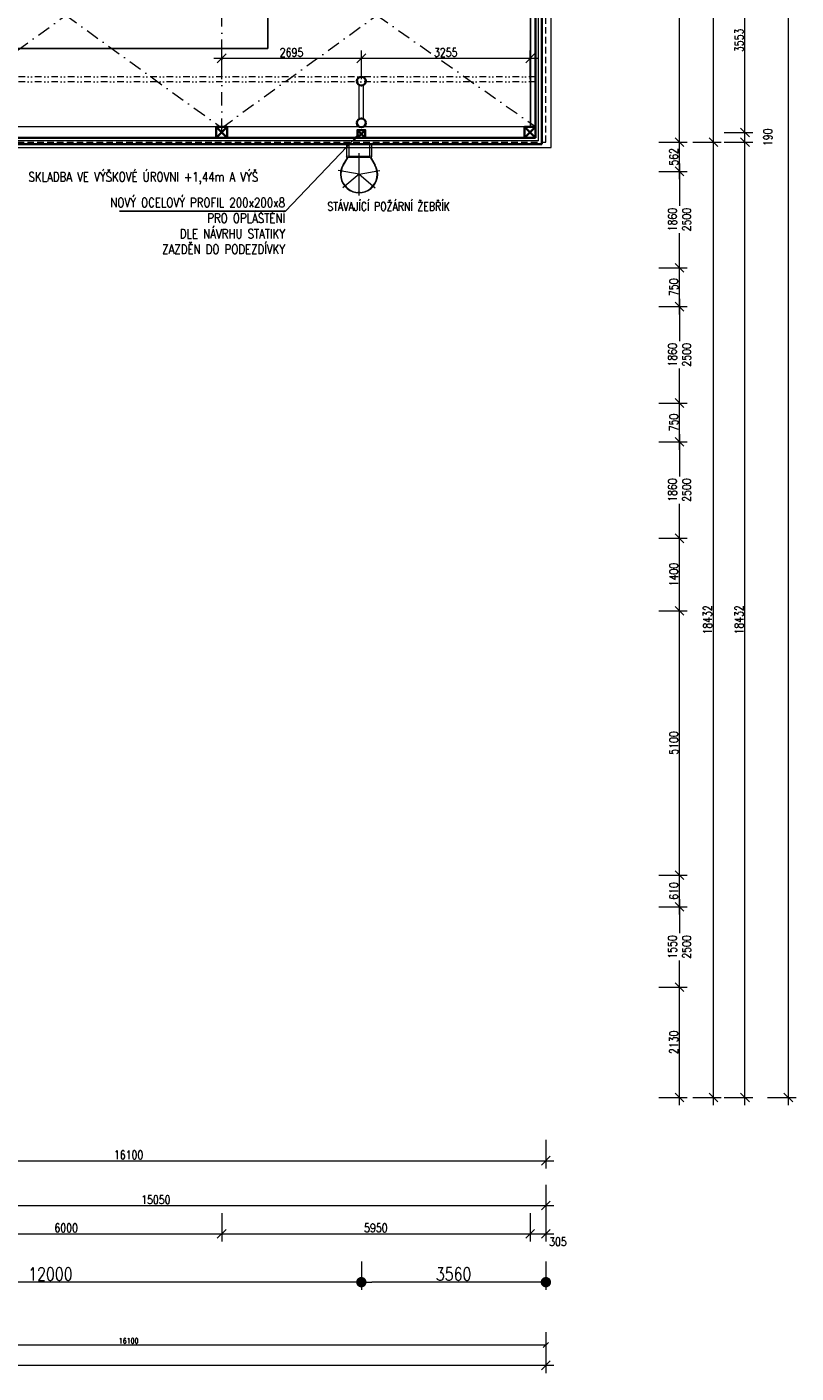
# Model space of a CAD drawing. Header units: millimetres. Extents: x -485339 to 350584, y -1189934 to 0.
# Tile 103 of 178: x -53637 to -38799, y -1065795 to -1039821. Entities that reach past the tile are written whole.
import ezdxf
from ezdxf import colors
from ezdxf.entities.mleader import LeaderData, LeaderLine
from ezdxf.math import Vec2, Vec3

# ---------------------------------------------------------------- set-up
doc = ezdxf.new("R2010")
doc.units = ezdxf.units.MM
doc.header["$LTSCALE"] = 10
for name, pattern in [('1600_OPl_00 Erdgeschoss_Architektenplan_Grundrißplan_170526$0$DASHDOT', [1, 0.5, -0.25, 0, -0.25]), ('DASHDOT', [25.4, 12.7, -6.35, 0, -6.35]), ('DĚLICÍ2', [15.875, 6.35, -3.175, 0, -3.175, 0, -3.175]), ('ČÁRKOVANÁ2', [9.525, 6.35, -3.175])]:
    doc.linetypes.add(name, pattern=pattern)
doc.layers.get('Defpoints').update_dxf_attribs({"color": 201})
for name, color, linetype, lineweight in [('N_kóty', 10, 'Continuous', 18), ('N_popis', 10, 'Continuous', 18), ('N_čáry_obrys', 10, 'Continuous', 35), ('N_čáry_obv.plášt', 212, 'Continuous', 18), ('N_čáry_obv.plášt_obrys', 212, 'Continuous', 35), ('N_čáry_plné', 10, 'Continuous', 18), ('PBŘ', 152, 'Continuous', 18), ('St_kóty', 132, 'Continuous', 18), ('St_popis', 250, 'Continuous', 18), ('St_sloupy_konstrukce haly', 5, 'Continuous', 35), ('St_sloupy_opláštění_půdorys', 25, 'Continuous', 35), ('St_čáry_nad', 250, 'DĚLICÍ2', 18), ('St_čáry_osy', 250, 'DASHDOT', 18), ('St_čáry_plné', 250, 'Continuous', 18), ('St_čáry_pod', 250, 'ČÁRKOVANÁ2', 18)]:
    doc.layers.add(name, color=color, linetype=linetype, lineweight=lineweight)
doc.layers.add('VYBAVENÍ', color=222, linetype='Continuous')
doc.styles.get("Standard").update_dxf_attribs({"font": 'simplex.shx', "width": 0.8})
doc.linetypes.add('ZIGZAG', pattern='A,0.00254,-5.08,[131,ltypeshp.shx,S=5.08,R=0,X=-5.08,Y=0],-10.16,[131,ltypeshp.shx,S=5.08,R=180,X=5.08,Y=0],-5.08', length=20.32254)
doc.dimstyles.new('stavebníM100', dxfattribs={"dimtxt": 165, "dimasz": 170, "dimexe": 150, "dimexo": 100, "dimgap": 30, "dimtad": 1, "dimdec": 0, "dimtxsty": 'Standard', "dimblk": 'OBLIQUE', "dimcen": -2.5, "dimdle": 150, "dimclrd": 256, "dimclre": 256, "dimclrt": 256, "dimadec": 4, "dimazin": 0, "dimtfac": 1, "dimtdec": 0, "dimtmove": 2, "dimatfit": 3, "dimldrblk": 'OBLIQUE', "dimfxl": 400, "dimfxlon": 1, "dimlwd": -1, "dimlwe": -1, "dimarcsym": 0})
doc.dimstyles.new('stavebníM100_modul', dxfattribs={"dimtxt": 250, "dimasz": 200, "dimexe": 150, "dimexo": 100, "dimgap": 30, "dimtad": 1, "dimdec": 0, "dimtxsty": 'Standard', "dimblk": 'DOT', "dimcen": -2.5, "dimdle": 150, "dimclrd": 256, "dimclre": 256, "dimclrt": 256, "dimadec": 4, "dimazin": 0, "dimtfac": 1, "dimtdec": 0, "dimtmove": 2, "dimatfit": 3, "dimldrblk": 'OBLIQUE', "dimfxl": 400, "dimfxlon": 1, "dimlwd": -1, "dimlwe": -1, "dimarcsym": 0})
doc.dimstyles.new('stavebníM50 vnitřní', dxfattribs={"dimtxt": 100, "dimasz": 100, "dimexe": 50, "dimexo": 100, "dimgap": 30, "dimtad": 1, "dimdec": 0, "dimtxsty": 'Standard', "dimblk": 'OBLIQUE', "dimcen": 2.5, "dimclrd": 256, "dimclre": 256, "dimclrt": 256, "dimadec": 0, "dimazin": 0, "dimtfac": 1, "dimtdec": 0, "dimtmove": 2, "dimatfit": 2, "dimldrblk": 'OBLIQUE', "dimfxl": 250, "dimfxlon": 1, "dimlwd": -1, "dimlwe": -1, "dimarcsym": 0})

# ---------------------------------------------------------------- blocks, each defined once
blk = doc.blocks.new('G$C7F2A87C2')
at = {"layer": 'St_sloupy_konstrukce haly', "color": 250, "lineweight": 18, "ltscale": 2}
for points in [[(-40, -815), (-40, -160)], [(40, -815), (40, -160)]]:
    blk.add_lwpolyline(points, dxfattribs=at)
at = {"layer": 'St_sloupy_konstrukce haly', "ltscale": 2}
for centre in [(0, -85), (0, -890)]:
    blk.add_circle(centre, 85, dxfattribs=at)
blk = doc.blocks.new('G$C0F2906C7')
at = {"layer": 'St_sloupy_opláštění_půdorys', "ltscale": 2}
blk.add_lwpolyline([(-105, -105), (105, -105), (105, 105), (-105, 105)], close=True, dxfattribs=at)
for points in [[(-105, 105), (105, -105)], [(105, 105), (-105, -105)]]:
    blk.add_lwpolyline(points, dxfattribs=at)
blk = doc.blocks.new('_OBLIQUE')
at = {"color": 0, "linetype": 'ByBlock'}
blk.add_line((-0.5, -0.5), (0.5, 0.5), dxfattribs=at)
blk = doc.blocks.new('*D5705')
at = {"layer": 'Defpoints', "color": 0}
for p in [(-43625, -1042046), (-59725, -1060478), (-43625, -1061697)]:
    blk.add_point(p, dxfattribs=at)
at = {"layer": 'St_kóty'}
for p, q in [((-59725, -1061297), (-59725, -1061847)), ((-43625, -1061297), (-43625, -1061847)), ((-59875, -1061697), (-43475, -1061697))]:
    blk.add_line(p, q, dxfattribs=at)
at = {"layer": 'St_kóty', "linetype": 'ByBlock', "xscale": 170, "yscale": 170, "zscale": 170, "rotation": 180}
blk.add_blockref('_OBLIQUE', (-59725, -1061697), dxfattribs=at)
at = {"layer": 'St_kóty', "linetype": 'ByBlock', "xscale": 170, "yscale": 170, "zscale": 170}
blk.add_blockref('_OBLIQUE', (-43625, -1061697), dxfattribs=at)
at = {"layer": 'St_kóty', "insert": (-51675, -1061585), "char_height": 165, "attachment_point": 5}
blk.add_mtext('16100', dxfattribs=at)
blk = doc.blocks.new('*D5706')
at = {"layer": 'Defpoints', "color": 0}
for p in [(-43625, -1042046), (-58675, -1061554), (-43625, -1062563)]:
    blk.add_point(p, dxfattribs=at)
at = {"layer": 'St_kóty'}
for p, q in [((-58675, -1062163), (-58675, -1062713)), ((-43625, -1062163), (-43625, -1062713)), ((-58825, -1062563), (-43475, -1062563))]:
    blk.add_line(p, q, dxfattribs=at)
at = {"layer": 'St_kóty', "linetype": 'ByBlock', "xscale": 170, "yscale": 170, "zscale": 170, "rotation": 180}
blk.add_blockref('_OBLIQUE', (-58675, -1062563), dxfattribs=at)
at = {"layer": 'St_kóty', "linetype": 'ByBlock', "xscale": 170, "yscale": 170, "zscale": 170}
blk.add_blockref('_OBLIQUE', (-43625, -1062563), dxfattribs=at)
at = {"layer": 'St_kóty', "insert": (-51150, -1062450), "char_height": 165, "attachment_point": 5}
blk.add_mtext('15050', dxfattribs=at)
blk = doc.blocks.new('*D5725')
at = {"layer": 'Defpoints', "color": 0}
for p in [(-55880, -1041856), (-49880, -1041843), (-49880, -1063107)]:
    blk.add_point(p, dxfattribs=at)
at = {"layer": 'St_kóty'}
for p, q in [((-55880, -1062707), (-55880, -1063257)), ((-49880, -1062707), (-49880, -1063257)), ((-56030, -1063107), (-49730, -1063107))]:
    blk.add_line(p, q, dxfattribs=at)
at = {"layer": 'St_kóty', "linetype": 'ByBlock', "xscale": 170, "yscale": 170, "zscale": 170, "rotation": 180}
blk.add_blockref('_OBLIQUE', (-55880, -1063107), dxfattribs=at)
at = {"layer": 'St_kóty', "linetype": 'ByBlock', "xscale": 170, "yscale": 170, "zscale": 170}
blk.add_blockref('_OBLIQUE', (-49880, -1063107), dxfattribs=at)
at = {"layer": 'St_kóty', "insert": (-52880, -1062994), "char_height": 165, "attachment_point": 5}
blk.add_mtext('6000', dxfattribs=at)
blk = doc.blocks.new('*D5726')
at = {"layer": 'Defpoints', "color": 0}
for p in [(-49880, -1041843), (-43930, -1041856), (-43930, -1063107)]:
    blk.add_point(p, dxfattribs=at)
at = {"layer": 'St_kóty'}
for p, q in [((-49880, -1062707), (-49880, -1063257)), ((-43930, -1062707), (-43930, -1063257)), ((-50030, -1063107), (-43780, -1063107))]:
    blk.add_line(p, q, dxfattribs=at)
at = {"layer": 'St_kóty', "linetype": 'ByBlock', "xscale": 170, "yscale": 170, "zscale": 170, "rotation": 180}
blk.add_blockref('_OBLIQUE', (-49880, -1063107), dxfattribs=at)
at = {"layer": 'St_kóty', "linetype": 'ByBlock', "xscale": 170, "yscale": 170, "zscale": 170}
blk.add_blockref('_OBLIQUE', (-43930, -1063107), dxfattribs=at)
at = {"layer": 'St_kóty', "insert": (-46905, -1062994), "char_height": 165, "attachment_point": 5}
blk.add_mtext('5950', dxfattribs=at)
blk = doc.blocks.new('*D5727')
at = {"layer": 'Defpoints', "color": 0}
for p in [(-43930, -1041856), (-43625, -1041856), (-43625, -1063107)]:
    blk.add_point(p, dxfattribs=at)
at = {"layer": 'St_kóty'}
for p, q in [((-43930, -1062707), (-43930, -1063257)), ((-43625, -1062707), (-43625, -1063257)), ((-44080, -1063107), (-43475, -1063107))]:
    blk.add_line(p, q, dxfattribs=at)
at = {"layer": 'St_kóty', "linetype": 'ByBlock', "xscale": 170, "yscale": 170, "zscale": 170, "rotation": 180}
blk.add_blockref('_OBLIQUE', (-43930, -1063107), dxfattribs=at)
at = {"layer": 'St_kóty', "linetype": 'ByBlock', "xscale": 170, "yscale": 170, "zscale": 170}
blk.add_blockref('_OBLIQUE', (-43625, -1063107), dxfattribs=at)
at = {"layer": 'St_kóty', "insert": (-43393, -1063260), "char_height": 165, "attachment_point": 5}
blk.add_mtext('305', dxfattribs=at)
blk = doc.blocks.new('_Dot')
at = {"color": 0, "linetype": 'ByBlock', "lineweight": -2}
blk.add_line((-0.5, 0), (-1, 0), dxfattribs=at)
at = {"color": 0, "linetype": 'ByBlock', "const_width": 0.5}
blk.add_lwpolyline([(-0.25, 0, 1), (0.25, 0, 1)], format="xyb", close=True, dxfattribs=at)
blk = doc.blocks.new('*D5728')
at = {"layer": 'Defpoints', "color": 0}
for p in [(-47185, -1041757), (-43625, -1042046), (-47185, -1064041)]:
    blk.add_point(p, dxfattribs=at)
at = {"layer": 'St_kóty'}
for p, q in [((-47185, -1063641), (-47185, -1064191)), ((-43625, -1063641), (-43625, -1064191)), ((-43825, -1064041), (-46985, -1064041))]:
    blk.add_line(p, q, dxfattribs=at)
at = {"layer": 'St_kóty', "linetype": 'ByBlock', "xscale": 200, "yscale": 200, "zscale": 200, "rotation": 180}
blk.add_blockref('_Dot', (-47185, -1064041), dxfattribs=at)
at = {"layer": 'St_kóty', "linetype": 'ByBlock', "xscale": 200, "yscale": 200, "zscale": 200}
blk.add_blockref('_Dot', (-43625, -1064041), dxfattribs=at)
at = {"layer": 'St_kóty', "insert": (-45405, -1063886), "char_height": 250, "attachment_point": 5}
blk.add_mtext('3560', dxfattribs=at)
blk = doc.blocks.new('*D5729')
at = {"layer": 'Defpoints', "color": 0}
for p in [(-59185, -1040783), (-47185, -1041757), (-59185, -1064041)]:
    blk.add_point(p, dxfattribs=at)
at = {"layer": 'St_kóty'}
for p, q in [((-59185, -1063641), (-59185, -1064191)), ((-47185, -1063641), (-47185, -1064191)), ((-47385, -1064041), (-58985, -1064041))]:
    blk.add_line(p, q, dxfattribs=at)
at = {"layer": 'St_kóty', "linetype": 'ByBlock', "xscale": 200, "yscale": 200, "zscale": 200, "rotation": 180}
blk.add_blockref('_Dot', (-59185, -1064041), dxfattribs=at)
at = {"layer": 'St_kóty', "linetype": 'ByBlock', "xscale": 200, "yscale": 200, "zscale": 200}
blk.add_blockref('_Dot', (-47185, -1064041), dxfattribs=at)
at = {"layer": 'St_kóty', "insert": (-53185, -1063886), "char_height": 250, "attachment_point": 5}
blk.add_mtext('12000', dxfattribs=at)
blk = doc.blocks.new('*D5754')
at = {"layer": 'Defpoints', "color": 0}
for p in [(-59725, -1058348), (-41047, -1058348), (-59725, -1060478)]:
    blk.add_point(p, dxfattribs=at)
at = {"layer": 'St_kóty'}
for p, q in [((-41047, -1060628), (-41047, -1058198)), ((-41447, -1058348), (-40897, -1058348)), ((-41447, -1060478), (-40897, -1060478))]:
    blk.add_line(p, q, dxfattribs=at)
at = {"layer": 'St_kóty', "linetype": 'ByBlock', "xscale": 170, "yscale": 170, "zscale": 170}
for p, rotation in [((-41047, -1058348), 90), ((-41047, -1060478), 270)]:
    blk.add_blockref('_OBLIQUE', p, dxfattribs=dict(at, rotation=rotation))
at = {"layer": 'St_kóty', "insert": (-41159, -1059413), "char_height": 165, "attachment_point": 5, "rotation": 90}
blk.add_mtext('2130', dxfattribs=at)
blk = doc.blocks.new('*D5755')
at = {"layer": 'Defpoints', "color": 0}
for p in [(-59725, -1056798), (-41047, -1056798), (-59725, -1058348)]:
    blk.add_point(p, dxfattribs=at)
at = {"layer": 'St_kóty'}
for p, q in [((-41447, -1056798), (-40897, -1056798)), ((-41047, -1056648), (-41047, -1057310)), ((-41047, -1058498), (-41047, -1057835)), ((-41447, -1058348), (-40897, -1058348))]:
    blk.add_line(p, q, dxfattribs=at)
at = {"layer": 'St_kóty', "linetype": 'ByBlock', "xscale": 170, "yscale": 170, "zscale": 170}
for p, rotation in [((-41047, -1056798), 90), ((-41047, -1058348), 270)]:
    blk.add_blockref('_OBLIQUE', p, dxfattribs=dict(at, rotation=rotation))
at = {"layer": 'St_kóty', "insert": (-41047, -1057573), "char_height": 165, "attachment_point": 5, "rotation": 90}
blk.add_mtext('1550\\P2500', dxfattribs=at)
blk = doc.blocks.new('*D5756')
at = {"layer": 'Defpoints', "color": 0}
for p in [(-59725, -1056188), (-41047, -1056188), (-59725, -1056798)]:
    blk.add_point(p, dxfattribs=at)
at = {"layer": 'St_kóty'}
for p, q in [((-41047, -1056948), (-41047, -1056038)), ((-41447, -1056188), (-40897, -1056188)), ((-41447, -1056798), (-40897, -1056798))]:
    blk.add_line(p, q, dxfattribs=at)
at = {"layer": 'St_kóty', "linetype": 'ByBlock', "xscale": 170, "yscale": 170, "zscale": 170}
for p, rotation in [((-41047, -1056188), 90), ((-41047, -1056798), 270)]:
    blk.add_blockref('_OBLIQUE', p, dxfattribs=dict(at, rotation=rotation))
at = {"layer": 'St_kóty', "insert": (-41159, -1056493), "char_height": 165, "attachment_point": 5, "rotation": 90}
blk.add_mtext('610', dxfattribs=at)
blk = doc.blocks.new('*D5757')
at = {"layer": 'Defpoints', "color": 0}
for p in [(-59725, -1051088), (-41047, -1051088), (-59725, -1056188)]:
    blk.add_point(p, dxfattribs=at)
at = {"layer": 'St_kóty'}
for p, q in [((-41447, -1051088), (-40897, -1051088)), ((-41047, -1056338), (-41047, -1050938)), ((-41447, -1056188), (-40897, -1056188))]:
    blk.add_line(p, q, dxfattribs=at)
at = {"layer": 'St_kóty', "linetype": 'ByBlock', "xscale": 170, "yscale": 170, "zscale": 170}
for p, rotation in [((-41047, -1051088), 90), ((-41047, -1056188), 270)]:
    blk.add_blockref('_OBLIQUE', p, dxfattribs=dict(at, rotation=rotation))
at = {"layer": 'St_kóty', "insert": (-41159, -1053638), "char_height": 165, "attachment_point": 5, "rotation": 90}
blk.add_mtext('5100', dxfattribs=at)
blk = doc.blocks.new('*D5758')
at = {"layer": 'Defpoints', "color": 0}
for p in [(-59725, -1049688), (-41047, -1049688), (-59725, -1051088)]:
    blk.add_point(p, dxfattribs=at)
at = {"layer": 'St_kóty'}
for p, q in [((-41047, -1051238), (-41047, -1049538)), ((-41447, -1049688), (-40897, -1049688)), ((-41447, -1051088), (-40897, -1051088))]:
    blk.add_line(p, q, dxfattribs=at)
at = {"layer": 'St_kóty', "linetype": 'ByBlock', "xscale": 170, "yscale": 170, "zscale": 170}
for p, rotation in [((-41047, -1049688), 90), ((-41047, -1051088), 270)]:
    blk.add_blockref('_OBLIQUE', p, dxfattribs=dict(at, rotation=rotation))
at = {"layer": 'St_kóty', "insert": (-41159, -1050388), "char_height": 165, "attachment_point": 5, "rotation": 90}
blk.add_mtext('1400', dxfattribs=at)
blk = doc.blocks.new('*D5759')
at = {"layer": 'Defpoints', "color": 0}
for p in [(-59725, -1047828), (-41047, -1047828), (-59725, -1049688)]:
    blk.add_point(p, dxfattribs=at)
at = {"layer": 'St_kóty'}
for p, q in [((-41047, -1047678), (-41047, -1048495)), ((-41447, -1047828), (-40897, -1047828)), ((-41047, -1049838), (-41047, -1049020)), ((-41447, -1049688), (-40897, -1049688))]:
    blk.add_line(p, q, dxfattribs=at)
at = {"layer": 'St_kóty', "linetype": 'ByBlock', "xscale": 170, "yscale": 170, "zscale": 170}
for p, rotation in [((-41047, -1047828), 90), ((-41047, -1049688), 270)]:
    blk.add_blockref('_OBLIQUE', p, dxfattribs=dict(at, rotation=rotation))
at = {"layer": 'St_kóty', "insert": (-41047, -1048758), "char_height": 165, "attachment_point": 5, "rotation": 90}
blk.add_mtext('1860\\P2500', dxfattribs=at)
blk = doc.blocks.new('*D5760')
at = {"layer": 'Defpoints', "color": 0}
for p in [(-59725, -1047078), (-41047, -1047078), (-59725, -1047828)]:
    blk.add_point(p, dxfattribs=at)
at = {"layer": 'St_kóty'}
for p, q in [((-41047, -1047978), (-41047, -1046928)), ((-41447, -1047078), (-40897, -1047078)), ((-41447, -1047828), (-40897, -1047828))]:
    blk.add_line(p, q, dxfattribs=at)
at = {"layer": 'St_kóty', "linetype": 'ByBlock', "xscale": 170, "yscale": 170, "zscale": 170}
for p, rotation in [((-41047, -1047078), 90), ((-41047, -1047828), 270)]:
    blk.add_blockref('_OBLIQUE', p, dxfattribs=dict(at, rotation=rotation))
at = {"layer": 'St_kóty', "insert": (-41159, -1047453), "char_height": 165, "attachment_point": 5, "rotation": 90}
blk.add_mtext('750', dxfattribs=at)
blk = doc.blocks.new('*D5761')
at = {"layer": 'Defpoints', "color": 0}
for p in [(-59725, -1045218), (-41047, -1045218), (-59725, -1047078)]:
    blk.add_point(p, dxfattribs=at)
at = {"layer": 'St_kóty'}
for p, q in [((-41047, -1045068), (-41047, -1045885)), ((-41447, -1045218), (-40897, -1045218)), ((-41047, -1047228), (-41047, -1046410)), ((-41447, -1047078), (-40897, -1047078))]:
    blk.add_line(p, q, dxfattribs=at)
at = {"layer": 'St_kóty', "linetype": 'ByBlock', "xscale": 170, "yscale": 170, "zscale": 170}
for p, rotation in [((-41047, -1045218), 90), ((-41047, -1047078), 270)]:
    blk.add_blockref('_OBLIQUE', p, dxfattribs=dict(at, rotation=rotation))
at = {"layer": 'St_kóty', "insert": (-41047, -1046148), "char_height": 165, "attachment_point": 5, "rotation": 90}
blk.add_mtext('1860\\P2500', dxfattribs=at)
blk = doc.blocks.new('*D5762')
at = {"layer": 'Defpoints', "color": 0}
for p in [(-59725, -1044468), (-41047, -1044468), (-59725, -1045218)]:
    blk.add_point(p, dxfattribs=at)
at = {"layer": 'St_kóty'}
for p, q in [((-41047, -1045368), (-41047, -1044318)), ((-41447, -1044468), (-40897, -1044468)), ((-41447, -1045218), (-40897, -1045218))]:
    blk.add_line(p, q, dxfattribs=at)
at = {"layer": 'St_kóty', "linetype": 'ByBlock', "xscale": 170, "yscale": 170, "zscale": 170}
for p, rotation in [((-41047, -1044468), 90), ((-41047, -1045218), 270)]:
    blk.add_blockref('_OBLIQUE', p, dxfattribs=dict(at, rotation=rotation))
at = {"layer": 'St_kóty', "insert": (-41159, -1044843), "char_height": 165, "attachment_point": 5, "rotation": 90}
blk.add_mtext('750', dxfattribs=at)
blk = doc.blocks.new('*D5763')
at = {"layer": 'Defpoints', "color": 0}
for p in [(-60025, -1042608), (-41047, -1042608), (-59725, -1044468)]:
    blk.add_point(p, dxfattribs=at)
at = {"layer": 'St_kóty'}
for p, q in [((-41447, -1042608), (-40897, -1042608)), ((-41047, -1042458), (-41047, -1043275)), ((-41047, -1044618), (-41047, -1043800)), ((-41447, -1044468), (-40897, -1044468))]:
    blk.add_line(p, q, dxfattribs=at)
at = {"layer": 'St_kóty', "linetype": 'ByBlock', "xscale": 170, "yscale": 170, "zscale": 170}
for p, rotation in [((-41047, -1042608), 90), ((-41047, -1044468), 270)]:
    blk.add_blockref('_OBLIQUE', p, dxfattribs=dict(at, rotation=rotation))
at = {"layer": 'St_kóty', "insert": (-41047, -1043538), "char_height": 165, "attachment_point": 5, "rotation": 90}
blk.add_mtext('1860\\P2500', dxfattribs=at)
blk = doc.blocks.new('*D5764')
at = {"layer": 'Defpoints', "color": 0}
for p in [(-59725, -1042046), (-41047, -1042046), (-60025, -1042608)]:
    blk.add_point(p, dxfattribs=at)
at = {"layer": 'St_kóty'}
for p, q in [((-41447, -1042046), (-40897, -1042046)), ((-41047, -1042758), (-41047, -1041896)), ((-41447, -1042608), (-40897, -1042608))]:
    blk.add_line(p, q, dxfattribs=at)
at = {"layer": 'St_kóty', "linetype": 'ByBlock', "xscale": 170, "yscale": 170, "zscale": 170}
for p, rotation in [((-41047, -1042046), 90), ((-41047, -1042608), 270)]:
    blk.add_blockref('_OBLIQUE', p, dxfattribs=dict(at, rotation=rotation))
at = {"layer": 'St_kóty', "insert": (-41159, -1042327), "char_height": 165, "attachment_point": 5, "rotation": 90}
blk.add_mtext('562', dxfattribs=at)
blk = doc.blocks.new('*D5765')
at = {"layer": 'Defpoints', "color": 0}
for p in [(-43705, -1031958), (-41047, -1031958), (-59725, -1042046)]:
    blk.add_point(p, dxfattribs=at)
at = {"layer": 'St_kóty'}
for p, q in [((-41447, -1031958), (-40897, -1031958)), ((-41047, -1042196), (-41047, -1031808)), ((-41447, -1042046), (-40897, -1042046))]:
    blk.add_line(p, q, dxfattribs=at)
at = {"layer": 'St_kóty', "linetype": 'ByBlock', "xscale": 170, "yscale": 170, "zscale": 170}
for p, rotation in [((-41047, -1031958), 90), ((-41047, -1042046), 270)]:
    blk.add_blockref('_OBLIQUE', p, dxfattribs=dict(at, rotation=rotation))
at = {"layer": 'St_kóty', "insert": (-41159, -1037002), "char_height": 165, "attachment_point": 5, "rotation": 90}
blk.add_mtext('10088', dxfattribs=at)
blk = doc.blocks.new('*D5770')
at = {"layer": 'Defpoints', "color": 0}
for p in [(-59739, -1042046), (-40393, -1042046), (-59725, -1060478)]:
    blk.add_point(p, dxfattribs=at)
at = {"layer": 'St_kóty'}
for p, q in [((-40793, -1042046), (-40243, -1042046)), ((-40393, -1060628), (-40393, -1041896)), ((-40793, -1060478), (-40243, -1060478))]:
    blk.add_line(p, q, dxfattribs=at)
at = {"layer": 'St_kóty', "linetype": 'ByBlock', "xscale": 170, "yscale": 170, "zscale": 170}
for p, rotation in [((-40393, -1042046), 90), ((-40393, -1060478), 270)]:
    blk.add_blockref('_OBLIQUE', p, dxfattribs=dict(at, rotation=rotation))
at = {"layer": 'St_kóty', "insert": (-40506, -1051262), "char_height": 165, "attachment_point": 5, "rotation": 90}
blk.add_mtext('18432', dxfattribs=at)
blk = doc.blocks.new('*D5771')
at = {"layer": 'Defpoints', "color": 0}
for p in [(-43625, -992923), (-40393, -992923), (-59739, -1042046)]:
    blk.add_point(p, dxfattribs=at)
at = {"layer": 'St_kóty'}
for p, q in [((-40793, -992923), (-40243, -992923)), ((-40393, -1042196), (-40393, -992773)), ((-40793, -1042046), (-40243, -1042046))]:
    blk.add_line(p, q, dxfattribs=at)
at = {"layer": 'St_kóty', "linetype": 'ByBlock', "xscale": 170, "yscale": 170, "zscale": 170}
for p, rotation in [((-40393, -992923), 90), ((-40393, -1042046), 270)]:
    blk.add_blockref('_OBLIQUE', p, dxfattribs=dict(at, rotation=rotation))
at = {"layer": 'St_kóty', "insert": (-40506, -1017484), "char_height": 165, "attachment_point": 5, "rotation": 90}
blk.add_mtext('49123', dxfattribs=at)
blk = doc.blocks.new('*D5772')
at = {"layer": 'Defpoints', "color": 0}
for p in [(-59725, -1042046), (-39785, -1042046), (-59725, -1060478)]:
    blk.add_point(p, dxfattribs=at)
at = {"layer": 'St_kóty'}
for p, q in [((-40185, -1042046), (-39635, -1042046)), ((-39785, -1060628), (-39785, -1041896)), ((-40185, -1060478), (-39635, -1060478))]:
    blk.add_line(p, q, dxfattribs=at)
at = {"layer": 'St_kóty', "linetype": 'ByBlock', "xscale": 170, "yscale": 170, "zscale": 170}
for p, rotation in [((-39785, -1042046), 90), ((-39785, -1060478), 270)]:
    blk.add_blockref('_OBLIQUE', p, dxfattribs=dict(at, rotation=rotation))
at = {"layer": 'St_kóty', "insert": (-39898, -1051262), "char_height": 165, "attachment_point": 5, "rotation": 90}
blk.add_mtext('18432', dxfattribs=at)
blk = doc.blocks.new('*D5773')
at = {"layer": 'Defpoints', "color": 0}
for p in [(-59725, -1042046), (-43930, -1041856), (-39785, -1041856)]:
    blk.add_point(p, dxfattribs=at)
at = {"layer": 'St_kóty'}
for p, q in [((-39785, -1042196), (-39785, -1041706)), ((-40185, -1041856), (-39635, -1041856)), ((-40185, -1042046), (-39635, -1042046))]:
    blk.add_line(p, q, dxfattribs=at)
at = {"layer": 'St_kóty', "linetype": 'ByBlock', "xscale": 170, "yscale": 170, "zscale": 170}
for p, rotation in [((-39785, -1041856), 90), ((-39785, -1042046), 270)]:
    blk.add_blockref('_OBLIQUE', p, dxfattribs=dict(at, rotation=rotation))
at = {"layer": 'St_kóty', "insert": (-39343, -1041951), "char_height": 165, "attachment_point": 5, "rotation": 90}
blk.add_mtext('190', dxfattribs=at)
blk = doc.blocks.new('*D5774')
at = {"layer": 'Defpoints', "color": 0}
for p in [(-43930, -1038303), (-39785, -1038303), (-43930, -1041856)]:
    blk.add_point(p, dxfattribs=at)
at = {"layer": 'St_kóty'}
for p, q in [((-39785, -1042006), (-39785, -1038153)), ((-40185, -1038303), (-39635, -1038303)), ((-40185, -1041856), (-39635, -1041856))]:
    blk.add_line(p, q, dxfattribs=at)
at = {"layer": 'St_kóty', "linetype": 'ByBlock', "xscale": 170, "yscale": 170, "zscale": 170}
for p, rotation in [((-39785, -1038303), 90), ((-39785, -1041856), 270)]:
    blk.add_blockref('_OBLIQUE', p, dxfattribs=dict(at, rotation=rotation))
at = {"layer": 'St_kóty', "insert": (-39898, -1040079), "char_height": 165, "attachment_point": 5, "rotation": 90}
blk.add_mtext('3553', dxfattribs=at)
blk = doc.blocks.new('*D5783')
at = {"layer": 'Defpoints', "color": 0}
for p in [(-43625, -992923), (-59725, -1060478), (-38949, -1060478)]:
    blk.add_point(p, dxfattribs=at)
at = {"layer": 'St_kóty'}
for p, q in [((-39349, -992923), (-38799, -992923)), ((-38949, -992773), (-38949, -1060628)), ((-39349, -1060478), (-38799, -1060478))]:
    blk.add_line(p, q, dxfattribs=at)
at = {"layer": 'St_kóty', "linetype": 'ByBlock', "xscale": 170, "yscale": 170, "zscale": 170}
for p, rotation in [((-38949, -992923), 90), ((-38949, -1060478), 270)]:
    blk.add_blockref('_OBLIQUE', p, dxfattribs=dict(at, rotation=rotation))
at = {"layer": 'St_kóty', "insert": (-39061, -1026700), "char_height": 165, "attachment_point": 5, "rotation": 90}
blk.add_mtext('67555', dxfattribs=at)
blk = doc.blocks.new('*D6628')
at = {"layer": 'Defpoints', "color": 0}
for p in [(-43625, -1042046), (-140555, -1060078), (-43625, -1065645)]:
    blk.add_point(p, dxfattribs=at)
at = {"layer": 'St_kóty'}
for p, q in [((-140555, -1065245), (-140555, -1065795)), ((-43625, -1065245), (-43625, -1065795)), ((-140705, -1065645), (-43475, -1065645))]:
    blk.add_line(p, q, dxfattribs=at)
at = {"layer": 'St_kóty', "linetype": 'ByBlock', "xscale": 170, "yscale": 170, "zscale": 170, "rotation": 180}
blk.add_blockref('_OBLIQUE', (-140555, -1065645), dxfattribs=at)
at = {"layer": 'St_kóty', "linetype": 'ByBlock', "xscale": 170, "yscale": 170, "zscale": 170}
blk.add_blockref('_OBLIQUE', (-43625, -1065645), dxfattribs=at)
at = {"layer": 'St_kóty', "insert": (-92090, -1065533), "char_height": 165, "attachment_point": 5}
blk.add_mtext('96930', dxfattribs=at)
blk = doc.blocks.new('*D6630')
at = {"layer": 'Defpoints', "color": 0}
for p in [(-43625, -1042046), (-59725, -1060478), (-43625, -1065253)]:
    blk.add_point(p, dxfattribs=at)
at = {"layer": 'St_kóty'}
for p, q in [((-59725, -1065003), (-59725, -1065303)), ((-43625, -1065003), (-43625, -1065303)), ((-59725, -1065253), (-43625, -1065253))]:
    blk.add_line(p, q, dxfattribs=at)
at = {"layer": 'St_kóty', "linetype": 'ByBlock', "xscale": 100, "yscale": 100, "zscale": 100, "rotation": 180}
blk.add_blockref('_OBLIQUE', (-59725, -1065253), dxfattribs=at)
at = {"layer": 'St_kóty', "linetype": 'ByBlock', "xscale": 100, "yscale": 100, "zscale": 100}
blk.add_blockref('_OBLIQUE', (-43625, -1065253), dxfattribs=at)
at = {"layer": 'St_kóty', "insert": (-51675, -1065173), "char_height": 100, "attachment_point": 5}
blk.add_mtext('16100', dxfattribs=at)
blk = doc.blocks.new('A$C24EE0DA8')
at = {"linetype": 'Continuous'}
for p, q in [((0, 0), (0.23, 0)), ((0.246, -0.008), (0.386, 0.072)), ((0.25, -0.017), (0.391, 0.064)), ((0.48, 0.1), (0.529, 0.109)), ((0.53, 0.104), (0.48, 0.095)), ((0.48, 0.095), (0.48, 0.1)), ((0.529, 0.109), (0.53, 0.104)), ((0.768, 0.04), (0.771, 0.044)), ((0.806, 0.008), (0.768, 0.04)), ((0.771, 0.044), (0.809, 0.012)), ((0.809, 0.012), (0.806, 0.008)), ((0, -0.04), (0.23, -0.04)), ((0.22, -0.037), (0.22, -0.443)), ((0.24, -0.037), (0.24, -0.443)), ((0.91, -0.215), (0.915, -0.215)), ((0.91, -0.265), (0.91, -0.215)), ((0.915, -0.215), (0.915, -0.265)), ((0, -0.44), (0.23, -0.44)), ((0, -0.48), (0.23, -0.48)), ((0.246, -0.472), (0.386, -0.553)), ((0.25, -0.463), (0.391, -0.544)), ((0.768, -0.52), (0.806, -0.488)), ((0.809, -0.492), (0.771, -0.524)), ((0.806, -0.488), (0.809, -0.492)), ((0.915, -0.265), (0.91, -0.265)), ((0.48, -0.575), (0.53, -0.584)), ((0.48, -0.58), (0.48, -0.575)), ((0.529, -0.589), (0.48, -0.58)), ((0.53, -0.584), (0.529, -0.589)), ((0.771, -0.524), (0.768, -0.52))]:
    blk.add_line(p, q, dxfattribs=at)
at = {"linetype": '1600_OPl_00 Erdgeschoss_Architektenplan_Grundrißplan_170526$0$DASHDOT'}
for p, q in [((0.565, -0.24), (0.494, 0.164)), ((0.565, -0.24), (0.829, 0.074)), ((0.975, -0.24), (0.155, -0.24)), ((0.565, -0.24), (0.494, -0.644)), ((0.565, -0.24), (0.829, -0.554))]:
    blk.add_line(p, q, dxfattribs=at)
at = {"linetype": 'Continuous'}
for centre, radius in [((0.23, -0.02), 0.02), ((0.23, -0.46), 0.02), ((0.24, -0.395), 0)]:
    blk.add_circle(centre, radius, dxfattribs=at)
for radius, start, end in [(0.36, 240.2393, 119.7607), (0.35, 240.2389, 119.7611)]:
    blk.add_arc((0.565, -0.24), radius, start, end, dxfattribs=at)
blk = doc.blocks.new('G$CBB62DE26')
at = {"layer": 'St_sloupy_opláštění_půdorys', "color": 0, "ltscale": 2}
blk.add_lwpolyline([(-75, -150), (75, -150), (75, 0), (-75, 0)], close=True, dxfattribs=at)
for points in [[(-75, 0), (75, -150)], [(75, 0), (-75, -150)]]:
    blk.add_lwpolyline(points, dxfattribs=at)
blk = doc.blocks.new('*D8005')
at = {"layer": 'Defpoints', "color": 0}
for p in [(-47185, -1040426), (-49880, -1041856), (-47185, -1041886)]:
    blk.add_point(p, dxfattribs=at)
at = {"layer": 'N_kóty'}
for p, q in [((-49880, -1040826), (-49880, -1040276)), ((-47185, -1040826), (-47185, -1040276)), ((-50030, -1040426), (-47035, -1040426))]:
    blk.add_line(p, q, dxfattribs=at)
at = {"layer": 'N_kóty', "linetype": 'ByBlock', "xscale": 170, "yscale": 170, "zscale": 170, "rotation": 180}
blk.add_blockref('_OBLIQUE', (-49880, -1040426), dxfattribs=at)
at = {"layer": 'N_kóty', "linetype": 'ByBlock', "xscale": 170, "yscale": 170, "zscale": 170}
blk.add_blockref('_OBLIQUE', (-47185, -1040426), dxfattribs=at)
at = {"layer": 'N_kóty', "lineweight": 18, "insert": (-48533, -1040313), "char_height": 165, "attachment_point": 5}
blk.add_mtext('2695', dxfattribs=at)
blk = doc.blocks.new('*D8006')
at = {"layer": 'Defpoints', "color": 0}
for p in [(-43930, -1040426), (-43930, -1041751), (-47185, -1041886)]:
    blk.add_point(p, dxfattribs=at)
at = {"layer": 'N_kóty'}
for p, q in [((-47185, -1040826), (-47185, -1040276)), ((-43930, -1040826), (-43930, -1040276)), ((-47335, -1040426), (-43780, -1040426))]:
    blk.add_line(p, q, dxfattribs=at)
at = {"layer": 'N_kóty', "linetype": 'ByBlock', "xscale": 170, "yscale": 170, "zscale": 170, "rotation": 180}
blk.add_blockref('_OBLIQUE', (-47185, -1040426), dxfattribs=at)
at = {"layer": 'N_kóty', "linetype": 'ByBlock', "xscale": 170, "yscale": 170, "zscale": 170}
blk.add_blockref('_OBLIQUE', (-43930, -1040426), dxfattribs=at)
at = {"layer": 'N_kóty', "lineweight": 18, "insert": (-45558, -1040313), "char_height": 165, "attachment_point": 5}
blk.add_mtext('3255', dxfattribs=at)

msp = doc.modelspace()

# ---------------------------------------------------------------- linework, layer by layer
at = {"layer": 'N_čáry_obv.plášt', "linetype": 'ZIGZAG'}
for points in [[(-43765.2, -1042020.7), (-43765.2, -1038172.6)], [(-43765.2, -1042020.7), (-59624.9, -1042020.7)]]:
    msp.add_lwpolyline(points, dxfattribs=at)
at = {"layer": 'N_čáry_obv.plášt_obrys'}
for points in [[(-43825.2, -1041960.7), (-43825.2, -1038172.6)], [(-43705.2, -1042080.7), (-43705.2, -1038172.6)]]:
    msp.add_lwpolyline(points, dxfattribs=at)
at = {"layer": 'N_čáry_obv.plášt_obrys', "ltscale": 2}
for points in [[(-43705.2, -1042080.7), (-59624.9, -1042080.7)], [(-43825.2, -1041960.7), (-59514.9, -1041960.7)]]:
    msp.add_lwpolyline(points, dxfattribs=at)
at = {"layer": 'N_čáry_plné', "ltscale": 2}
msp.add_lwpolyline([(-59624.9, -1042145.8), (-43525.2, -1042145.8), (-43525.2, -1031937.6), (-43825.2, -1031937.6)], dxfattribs=at)
at = {"layer": 'St_čáry_nad', "ltscale": 2}
for points in [[(-43825.2, -1040782.6), (-139879.9, -1040782.6)], [(-43825.2, -1040882.6), (-139879.9, -1040882.6)]]:
    msp.add_lwpolyline(points, dxfattribs=at)
at = {"layer": 'St_čáry_osy', "ltscale": 2}
for points in [[(-49879.9, -1041843.2), (-49879.9, -992785.6)], [(-55879.9, -1041767.6), (-52884.2, -1039595.1), (-49879.9, -1041767.6)], [(-49879.9, -1041766.8), (-46884.2, -1039594.3), (-43825.2, -1041744.8)]]:
    msp.add_lwpolyline(points, dxfattribs=at)
at = {"layer": 'St_čáry_plné', "ltscale": 2}
for p, q in [((-43925.2, -1038407.6), (-43925.2, -1041750.7)), ((-43925.2, -1041750.7), (-59724.9, -1041750.7))]:
    msp.add_line(p, q, dxfattribs=at)
for points in [[(-43925.2, -1041750.7), (-43925.2, -1038407.6)], [(-43822.5, -1041750.7), (-59724.9, -1041750.7)], [(-49984.9, -1041750.7), (-55774.9, -1041750.7)], [(-44030.5, -1041750.7), (-49774.9, -1041750.7)]]:
    msp.add_lwpolyline(points, dxfattribs=at)
at = {"layer": 'St_čáry_pod', "ltscale": 2}
msp.add_lwpolyline([(-59724.9, -1042045.8), (-43625.2, -1042045.8), (-43625.2, -1031957.6), (-43825.2, -1031957.6)], dxfattribs=at)
at = {"layer": 'VYBAVENÍ'}
msp.add_lwpolyline([(-58989.5, -1037235.7), (-58989.5, -1040235.7), (-48989.5, -1040235.7), (-48989.5, -1037235.7)], close=True, dxfattribs=at)

# ---------------------------------------------------------------- block references
at = {"layer": 'N_čáry_obrys', "ltscale": 2, "rotation": 90}
msp.add_blockref('G$CBB62DE26', (-47260.2, -1041885.7), dxfattribs=at)
at = {"layer": 'PBŘ', "ltscale": 2, "xscale": 1000, "yscale": 1000, "zscale": 1000, "rotation": 270}
msp.add_blockref('A$C24EE0DA8', (-46990, -1042098.8), dxfattribs=at)
msp.add_blockref('A$C24EE0DA8', (-46990, -1042098.8), dxfattribs=at)
at = {"layer": 'St_sloupy_opláštění_půdorys', "ltscale": 2, "rotation": 90}
for p in [(-49879.9, -1041855.7), (-43930.2, -1041855.7)]:
    msp.add_blockref('G$C0F2906C7', p, dxfattribs=at)
at = {"layer": 'St_čáry_plné'}
msp.add_blockref('G$C7F2A87C2', (-47184.9, -1040782.6), dxfattribs=at)

# ---------------------------------------------------------------- texts
at = {"layer": 'N_popis', "width": 0.8}
msp.add_text('SKLADBA VE VÝŠKOVÉ ÚROVNI +1,44m A VÝŠ', height=180, dxfattribs=at).set_placement((-53606.5, -1042803.7))
at = {"layer": 'St_popis', "ltscale": 2, "width": 0.8}
msp.add_text('STÁVAJÍCÍ POŽÁRNÍ ŽEBŘÍK', height=165, dxfattribs=at).set_placement((-47840.2, -1043366.2))

# ---------------------------------------------------------------- dimensions: what is measured, and where the dimension line sits
at = {"layer": 'N_kóty', "lineweight": 18}
for base, p1, p2, picture, middle in [((-47185.2, -1040425.9), (-49879.9, -1041855.7), (-47185.2, -1041885.7), '*D8005', (-48532.5, -1040313.4)), ((-43930.2, -1040425.9), (-47185.2, -1041885.7), (-43930.2, -1041750.7), '*D8006', (-45557.7, -1040313.4))]:
    dim = msp.add_linear_dim(base=base, p1=p1, p2=p2, dimstyle='stavebníM100', dxfattribs=at)
    dim.commit()
    dim.dimension.update_dxf_attribs({"geometry": picture, "text_midpoint": middle})
at = {"layer": 'St_kóty'}
for base, p1, p2, picture, middle in [((-40393.4, -992922.8), (-59739.4, -1042045.8), (-43625.2, -992922.8), '*D5771', (-40505.9, -1017484.3)), ((-38948.9, -1060477.6), (-43625.2, -992922.8), (-59724.9, -1060477.6), '*D5783', (-39061.4, -1026700.2)), ((-41046.9, -1031957.6), (-59724.9, -1042045.8), (-43705.2, -1031957.6), '*D5765', (-41159.4, -1037001.7)), ((-39785.1, -1038302.6), (-43930.2, -1041855.7), (-43930.2, -1038302.6), '*D5774', (-39897.6, -1040079.2)), ((-39785.1, -1041855.7), (-59724.9, -1042045.8), (-43930.2, -1041855.7), '*D5773', (-39342.6, -1041950.8)), ((-41046.9, -1042045.8), (-60024.9, -1042607.6), (-59724.9, -1042045.8), '*D5764', (-41159.4, -1042326.7)), ((-40393.4, -1042045.8), (-59724.9, -1060477.6), (-59739.4, -1042045.8), '*D5770', (-40505.9, -1051261.7)), ((-39785.1, -1042045.8), (-59724.9, -1060477.6), (-59724.9, -1042045.8), '*D5772', (-39897.6, -1051261.7)), ((-41046.9, -1044467.6), (-59724.9, -1045217.6), (-59724.9, -1044467.6), '*D5762', (-41159.4, -1044842.6)), ((-41046.9, -1047077.6), (-59724.9, -1047827.6), (-59724.9, -1047077.6), '*D5760', (-41159.4, -1047452.6)), ((-41046.9, -1049687.6), (-59724.9, -1051087.6), (-59724.9, -1049687.6), '*D5758', (-41159.4, -1050387.6)), ((-41046.9, -1051087.6), (-59724.9, -1056187.6), (-59724.9, -1051087.6), '*D5757', (-41159.4, -1053637.6)), ((-41046.9, -1056187.6), (-59724.9, -1056797.6), (-59724.9, -1056187.6), '*D5756', (-41159.4, -1056492.6)), ((-41046.9, -1058347.6), (-59724.9, -1060477.6), (-59724.9, -1058347.6), '*D5754', (-41159.4, -1059412.6))]:
    dim = msp.add_linear_dim(base=base, p1=p1, p2=p2, angle=90, dimstyle='stavebníM100', dxfattribs=at)
    dim.commit()
    dim.dimension.update_dxf_attribs({"geometry": picture, "text_midpoint": middle})
for base, p1, p2, dimstyle, picture, middle in [((-59184.9, -1064041.5), (-47185.2, -1041757.2), (-59184.9, -1040782.6), 'stavebníM100_modul', '*D5729', (-53185, -1063886.5)), ((-47185.2, -1064041.5), (-43625.2, -1042045.8), (-47185.2, -1041757.2), 'stavebníM100_modul', '*D5728', (-45405.2, -1063886.5)), ((-43625.2, -1061697.4), (-59724.9, -1060477.6), (-43625.2, -1042045.8), 'stavebníM100', '*D5705', (-51675, -1061584.9)), ((-43625.2, -1065253.2), (-59724.9, -1060477.6), (-43625.2, -1042045.8), 'stavebníM50 vnitřní', '*D6630', (-51675, -1065173.2)), ((-43625.2, -1062562.9), (-58674.9, -1061554.1), (-43625.2, -1042045.8), 'stavebníM100', '*D5706', (-51150, -1062450.4)), ((-49879.9, -1063107), (-55879.9, -1041855.7), (-49879.9, -1041843.2), 'stavebníM100', '*D5725', (-52879.9, -1062994.5)), ((-43930.2, -1063107), (-49879.9, -1041843.2), (-43930.2, -1041855.7), 'stavebníM100', '*D5726', (-46905, -1062994.5))]:
    dim = msp.add_linear_dim(base=base, p1=p1, p2=p2, dimstyle=dimstyle, dxfattribs=at)
    dim.commit()
    dim.dimension.update_dxf_attribs({"geometry": picture, "text_midpoint": middle})
dim = msp.add_linear_dim(base=(-43625.2, -1065645.1), p1=(-140554.9, -1060077.6), p2=(-43625.2, -1042045.8), dimstyle='stavebníM100', override={"dimtxsty": 'Standard', "dimldrblk": 'OBLIQUE'}, dxfattribs=at)
dim.commit()
dim.dimension.update_dxf_attribs({"geometry": '*D6628', "text_midpoint": (-92090, -1065532.6)})
dim = msp.add_linear_dim(base=(-43625.2, -1063107), p1=(-43930.2, -1041855.7), p2=(-43625.2, -1041855.7), dimstyle='stavebníM100', dxfattribs=at)
dim.commit()
dim.dimension.update_dxf_attribs({"geometry": '*D5727', "text_midpoint": (-43393.2, -1063259.9), "dimtype": 160})
for base, p1, p2, picture, middle in [((-41046.9, -1042607.6), (-59724.9, -1044467.6), (-60024.9, -1042607.6), '*D5763', (-41046.9, -1043537.6)), ((-41046.9, -1045217.6), (-59724.9, -1047077.6), (-59724.9, -1045217.6), '*D5761', (-41046.9, -1046147.6)), ((-41046.9, -1047827.6), (-59724.9, -1049687.6), (-59724.9, -1047827.6), '*D5759', (-41046.9, -1048757.6)), ((-41046.9, -1056797.6), (-59724.9, -1058347.6), (-59724.9, -1056797.6), '*D5755', (-41046.9, -1057572.6))]:
    dim = msp.add_linear_dim(base=base, p1=p1, p2=p2, angle=90, text='<>\\P2500', dimstyle='stavebníM100', override={"dimtxsty": 'Standard'}, dxfattribs=at)
    dim.commit()
    dim.dimension.update_dxf_attribs({"geometry": picture, "text_midpoint": middle, "dimtype": 160})

# ---------------------------------------------------------------- leaders
at = {"layer": 'N_popis'}
ml = msp.add_multileader_mtext('Standard', dxfattribs=at)
ml.set_content('NOVÝ OCELOVÝ PROFIL 200x200x8 \\PPRO OPLÁŠTĚNÍ \\PDLE NÁVRHU STATIKY\\PZAZDĚN DO PODEZDÍVKY')
ml.set_leader_properties()
ml.build(insert=Vec2(0, 0))
ml.multileader.update_dxf_attribs({"text_left_attachment_type": 6, "text_right_attachment_type": 6, "arrow_head_size": 180})
ctx = ml.context
ctx.base_point, ctx.char_height, ctx.arrow_head_size, ctx.plane_origin = Vec3(-52479.4, -1043377.2), 180, 180, Vec3(-47869.7, -1042416.7)
ctx.left_attachment, ctx.right_attachment, ctx.text_align_type = 6, 6, 2
notes = []
notes.append((ctx, [(0, (1, 1, 0), (-48648, -1043377.2), (-1, 0), 8, [(0, [(-47207.6, -1041863.3)], 0, [])])]))
ctx.mtext.insert, ctx.mtext.alignment, ctx.mtext.flow_direction = Vec3(-48658, -1043120.1), 3, 5
for ctx, leaders in notes:
    for number, flags, end, landing, length, lines in leaders:
        leader = LeaderData()
        leader.index, (leader.has_last_leader_line, leader.has_dogleg_vector, leader.attachment_direction) = number, flags
        leader.last_leader_point, leader.dogleg_vector, leader.dogleg_length = Vec3(end), Vec3(landing), length
        for number, points, colour, breaks in lines:
            line = LeaderLine()
            line.index, line.vertices, line.color, line.breaks = number, Vec3.list(points), colors.encode_raw_color(colour), breaks
            leader.lines.append(line)
        ctx.leaders.append(leader)

doc.saveas('drawing.dxf')
